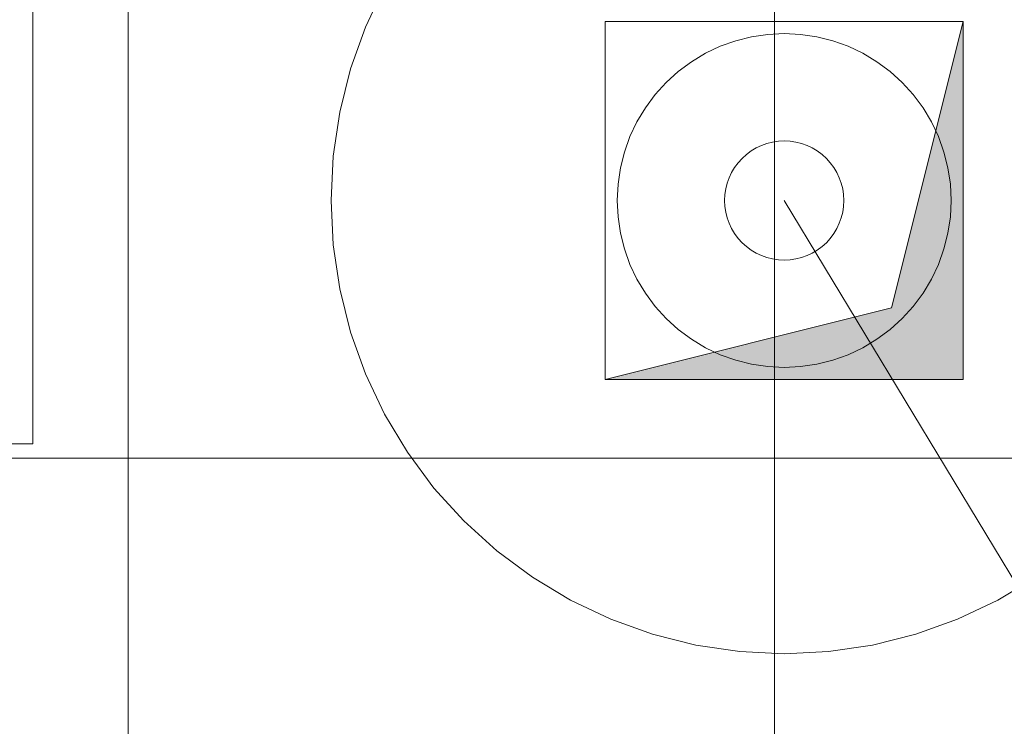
# Model space of a CAD drawing. Extents: x -620 to 300, y 62 to 1112.
# Tile 25 of 200: x -457.09 to -448.83, y 370.3 to 376.23. Entities that reach past the tile are written whole.
import ezdxf
from ezdxf.lldxf.tags import DXFTag

# ---------------------------------------------------------------- set-up
doc = ezdxf.new("R2010")
doc.units = 0
doc.layers.get('0').update_dxf_attribs({"lineweight": 13})
for name, color, linetype, lineweight, true_color in [('30 -35 Decken- 11 Bodendurchbruch', 7, 'Continuous', 15, 0x599559), ('60- 61 allgemeine Ausstattung- 4 Terrassen', 9, 'Continuous', 9, 0x808080), ('70 -72 Beschriftung- 1 Beschriftung allgemein', 7, 'Continuous', 9, 0xff6633)]:
    doc.layers.add(name, color=color, linetype=linetype, lineweight=lineweight, true_color=true_color)
doc.layers.add('70 -71 Achsen- 1 Gebäudeachsen', color=7, linetype='STRICHPUNKT2-A06CPVM0L0', lineweight=18)
tags = doc.linetypes.add('grob-A06CPVLVL0', pattern=[14, 3, -8, 3]).pattern_tags.tags
tags[8:9] = [DXFTag(74, 4), DXFTag(75, 0), DXFTag(340, '0'), DXFTag(46, 0.0), DXFTag(50, 0.0), DXFTag(44, 0.0), DXFTag(45, 0.0)]
tags[6:7] = [DXFTag(74, 4), DXFTag(75, 0), DXFTag(340, '0'), DXFTag(46, 0.0), DXFTag(50, 0.0), DXFTag(44, 0.0), DXFTag(45, 0.0)]
tags[4:5] = [DXFTag(74, 4), DXFTag(75, 0), DXFTag(340, '0'), DXFTag(46, 0.0), DXFTag(50, 0.0), DXFTag(44, 0.0), DXFTag(45, 0.0)]
tags = doc.linetypes.add('STRICHPUNKT2-A06CPVM0L0', pattern=[12.7, 6.35, -3.175, 0, -3.175]).pattern_tags.tags
tags[10:11] = [DXFTag(74, 4), DXFTag(75, 0), DXFTag(340, '0'), DXFTag(46, 0.0), DXFTag(50, 0.0), DXFTag(44, 0.0), DXFTag(45, 0.0)]
tags[8:9] = [DXFTag(74, 4), DXFTag(75, 0), DXFTag(340, '0'), DXFTag(46, 0.0), DXFTag(50, 0.0), DXFTag(44, 0.0), DXFTag(45, 0.0)]
tags[6:7] = [DXFTag(74, 4), DXFTag(75, 0), DXFTag(340, '0'), DXFTag(46, 0.0), DXFTag(50, 0.0), DXFTag(44, 0.0), DXFTag(45, 0.0)]
tags[4:5] = [DXFTag(74, 4), DXFTag(75, 0), DXFTag(340, '0'), DXFTag(46, 0.0), DXFTag(50, 0.0), DXFTag(44, 0.0), DXFTag(45, 0.0)]

# ---------------------------------------------------------------- blocks, each defined once
blk = doc.blocks.new('Referenz-A06CPVM1L0')
at = {"layer": '30 -35 Decken- 11 Bodendurchbruch', "color": 0, "linetype": 'Continuous', "ltscale": 0.15}
for p, q in [((-452.1763, 373.2136), (-452.1763, 376.2136)), ((-452.1763, 376.2136), (-449.1763, 376.2136)), ((-449.1763, 376.2136), (-449.7763, 373.8136)), ((-449.1763, 373.2136), (-449.1763, 376.2136)), ((-449.7763, 373.8136), (-452.1763, 373.2136)), ((-452.1763, 373.2136), (-449.1763, 373.2136))]:
    blk.add_line(p, q, dxfattribs=at)
blk.add_solid([(-452.1763, 373.2136), (-449.7763, 373.8136), (-449.1763, 373.2136), (-449.1763, 376.2136)], dxfattribs=at)
at = {"layer": '60- 61 allgemeine Ausstattung- 4 Terrassen', "color": 0}
for p, q in [((-456.9763, 376.8134), (-456.9763, 372.6734)), ((-450.7563, 214.0136), (-450.7563, 376.8134)), ((-456.9763, 372.6734), (-461.7763, 372.6734)), ((-461.7763, 372.5545), (-354.7263, 372.5545))]:
    blk.add_line(p, q, dxfattribs=at)
at = {"layer": '70 -71 Achsen- 1 Gebäudeachsen', "color": 0, "linetype": 'STRICHPUNKT2-A06CPVM0L0', "ltscale": 0.18}
blk.add_line((-456.1763, 1084.5536), (-456.1763, 85.1136), dxfattribs=at)
at = {"layer": '70 -72 Beschriftung- 1 Beschriftung allgemein', "color": 0, "linetype": 'grob-A06CPVLVL0', "ltscale": 0.13}
for p, q in [((-454.187, 376.1678), (-454.0276, 376.5049)), ((-454.3127, 375.8167), (-454.187, 376.1678)), ((-454.4033, 375.455), (-454.3127, 375.8167)), ((-454.458, 375.0861), (-454.4033, 375.455)), ((-454.4763, 374.7136), (-454.458, 375.0861)), ((-454.458, 374.3412), (-454.4763, 374.7136)), ((-454.4033, 373.9723), (-454.458, 374.3412)), ((-454.3127, 373.6105), (-454.4033, 373.9723)), ((-454.187, 373.2594), (-454.3127, 373.6105)), ((-454.0276, 372.9223), (-454.187, 373.2594)), ((-453.8359, 372.6025), (-454.0276, 372.9223)), ((-453.6137, 372.3029), (-453.8359, 372.6025)), ((-453.3633, 372.0266), (-453.6137, 372.3029)), ((-453.087, 371.7762), (-453.3633, 372.0266)), ((-452.7875, 371.554), (-453.087, 371.7762)), ((-452.4676, 371.3623), (-452.7875, 371.554)), ((-448.5651, 371.554), (-448.885, 371.3623)), ((-452.1305, 371.2029), (-452.4676, 371.3623)), ((-448.885, 371.3623), (-449.2221, 371.2029)), ((-451.7794, 371.0772), (-452.1305, 371.2029)), ((-449.2221, 371.2029), (-449.5732, 371.0772)), ((-451.4176, 370.9866), (-451.7794, 371.0772)), ((-449.5732, 371.0772), (-449.9349, 370.9866)), ((-451.0487, 370.9319), (-451.4176, 370.9866)), ((-449.9349, 370.9866), (-450.3038, 370.9319)), ((-450.6763, 370.9136), (-451.0487, 370.9319)), ((-450.3038, 370.9319), (-450.6763, 370.9136))]:
    blk.add_line(p, q, dxfattribs=at)
at = {"layer": '70 -72 Beschriftung- 1 Beschriftung allgemein', "color": 0, "linetype": 'Continuous', "ltscale": 0.13}
for p, q in [((-451.0827, 376.0533), (-450.9494, 376.0867)), ((-450.9494, 376.0867), (-450.8135, 376.1069)), ((-450.8135, 376.1069), (-450.6763, 376.1136)), ((-450.6763, 376.1136), (-450.5391, 376.1069)), ((-450.5391, 376.1069), (-450.4032, 376.0867)), ((-450.4032, 376.0867), (-450.2699, 376.0533)), ((-451.3362, 375.9483), (-451.212, 376.0071)), ((-451.212, 376.0071), (-451.0827, 376.0533)), ((-450.2699, 376.0533), (-450.1405, 376.0071)), ((-450.1405, 376.0071), (-450.0163, 375.9483)), ((-451.4541, 375.8777), (-451.3362, 375.9483)), ((-450.0163, 375.9483), (-449.8985, 375.8777)), ((-451.5644, 375.7958), (-451.4541, 375.8777)), ((-449.8985, 375.8777), (-449.7881, 375.7958)), ((-451.6662, 375.7036), (-451.5644, 375.7958)), ((-449.7881, 375.7958), (-449.6863, 375.7036)), ((-451.7585, 375.6018), (-451.6662, 375.7036)), ((-449.6863, 375.7036), (-449.5941, 375.6018)), ((-451.8403, 375.4914), (-451.7585, 375.6018)), ((-449.5941, 375.6018), (-449.5122, 375.4914)), ((-451.911, 375.3736), (-451.8403, 375.4914)), ((-449.5122, 375.4914), (-449.4416, 375.3736)), ((-451.9697, 375.2494), (-451.911, 375.3736)), ((-449.4416, 375.3736), (-449.3829, 375.2494)), ((-452.016, 375.12), (-451.9697, 375.2494)), ((-450.912, 375.1546), (-450.8676, 375.1756)), ((-450.8676, 375.1756), (-450.8214, 375.1921)), ((-450.8214, 375.1921), (-450.7738, 375.204)), ((-450.7738, 375.204), (-450.7253, 375.2112)), ((-450.7253, 375.2112), (-450.6763, 375.2136)), ((-450.6763, 375.2136), (-450.6273, 375.2112)), ((-450.6273, 375.2112), (-450.5787, 375.204)), ((-450.5787, 375.204), (-450.5311, 375.1921)), ((-450.5311, 375.1921), (-450.4849, 375.1756)), ((-450.4849, 375.1756), (-450.4406, 375.1546)), ((-449.3829, 375.2494), (-449.3366, 375.12)), ((-452.0494, 374.9867), (-452.016, 375.12)), ((-451.0298, 375.0672), (-450.9935, 375.1001)), ((-450.9935, 375.1001), (-450.9541, 375.1294)), ((-450.9541, 375.1294), (-450.912, 375.1546)), ((-450.4406, 375.1546), (-450.3985, 375.1294)), ((-450.3985, 375.1294), (-450.3591, 375.1001)), ((-450.3591, 375.1001), (-450.3227, 375.0672)), ((-449.3366, 375.12), (-449.3032, 374.9867)), ((-451.092, 374.9914), (-451.0628, 375.0308)), ((-451.0628, 375.0308), (-451.0298, 375.0672)), ((-450.3227, 375.0672), (-450.2898, 375.0308)), ((-450.2898, 375.0308), (-450.2605, 374.9914)), ((-452.0695, 374.8508), (-452.0494, 374.9867)), ((-451.1382, 374.905), (-451.1172, 374.9493)), ((-451.1172, 374.9493), (-451.092, 374.9914)), ((-450.2605, 374.9914), (-450.2353, 374.9493)), ((-450.2353, 374.9493), (-450.2143, 374.905)), ((-449.3032, 374.9867), (-449.283, 374.8508)), ((-452.0763, 374.7136), (-452.0695, 374.8508)), ((-451.1667, 374.8112), (-451.1548, 374.8588)), ((-451.1548, 374.8588), (-451.1382, 374.905)), ((-450.2143, 374.905), (-450.1978, 374.8588)), ((-450.1978, 374.8588), (-450.1859, 374.8112)), ((-449.283, 374.8508), (-449.2763, 374.7136)), ((-451.1763, 374.7136), (-451.1739, 374.7626)), ((-451.1739, 374.7626), (-451.1667, 374.8112)), ((-450.1859, 374.8112), (-450.1787, 374.7626)), ((-450.1787, 374.7626), (-450.1763, 374.7136)), ((-452.0695, 374.5764), (-452.0763, 374.7136)), ((-451.1739, 374.6646), (-451.1763, 374.7136)), ((-450.6763, 374.7136), (-444.558, 364.5954)), ((-450.1763, 374.7136), (-450.1787, 374.6646)), ((-449.2763, 374.7136), (-449.283, 374.5764)), ((-451.1667, 374.6161), (-451.1739, 374.6646)), ((-451.1548, 374.5685), (-451.1667, 374.6161)), ((-450.1859, 374.6161), (-450.1978, 374.5685)), ((-450.1787, 374.6646), (-450.1859, 374.6161)), ((-452.0494, 374.4405), (-452.0695, 374.5764)), ((-451.1382, 374.5223), (-451.1548, 374.5685)), ((-451.1172, 374.4779), (-451.1382, 374.5223)), ((-450.2143, 374.5223), (-450.2353, 374.4779)), ((-450.1978, 374.5685), (-450.2143, 374.5223)), ((-449.283, 374.5764), (-449.3032, 374.4405)), ((-452.016, 374.3072), (-452.0494, 374.4405)), ((-451.092, 374.4358), (-451.1172, 374.4779)), ((-451.0628, 374.3964), (-451.092, 374.4358)), ((-450.2605, 374.4358), (-450.2898, 374.3964)), ((-450.2353, 374.4779), (-450.2605, 374.4358)), ((-449.3032, 374.4405), (-449.3366, 374.3072)), ((-451.0298, 374.3601), (-451.0628, 374.3964)), ((-450.9935, 374.3271), (-451.0298, 374.3601)), ((-450.3227, 374.3601), (-450.3591, 374.3271)), ((-450.2898, 374.3964), (-450.3227, 374.3601)), ((-451.9697, 374.1779), (-452.016, 374.3072)), ((-450.9541, 374.2979), (-450.9935, 374.3271)), ((-450.912, 374.2727), (-450.9541, 374.2979)), ((-450.8676, 374.2517), (-450.912, 374.2727)), ((-450.4406, 374.2727), (-450.4849, 374.2517)), ((-450.3985, 374.2979), (-450.4406, 374.2727)), ((-450.3591, 374.3271), (-450.3985, 374.2979)), ((-449.3366, 374.3072), (-449.3829, 374.1779)), ((-450.8214, 374.2352), (-450.8676, 374.2517)), ((-450.7738, 374.2232), (-450.8214, 374.2352)), ((-450.7253, 374.216), (-450.7738, 374.2232)), ((-450.6763, 374.2136), (-450.7253, 374.216)), ((-450.6273, 374.216), (-450.6763, 374.2136)), ((-450.5787, 374.2232), (-450.6273, 374.216)), ((-450.5311, 374.2352), (-450.5787, 374.2232)), ((-450.4849, 374.2517), (-450.5311, 374.2352)), ((-451.911, 374.0537), (-451.9697, 374.1779)), ((-449.3829, 374.1779), (-449.4416, 374.0537)), ((-451.8403, 373.9358), (-451.911, 374.0537)), ((-449.4416, 374.0537), (-449.5122, 373.9358)), ((-451.7585, 373.8255), (-451.8403, 373.9358)), ((-449.5122, 373.9358), (-449.5941, 373.8255)), ((-451.6662, 373.7237), (-451.7585, 373.8255)), ((-449.5941, 373.8255), (-449.6863, 373.7237)), ((-451.5644, 373.6314), (-451.6662, 373.7237)), ((-449.6863, 373.7237), (-449.7881, 373.6314)), ((-451.4541, 373.5496), (-451.5644, 373.6314)), ((-449.7881, 373.6314), (-449.8985, 373.5496)), ((-451.3362, 373.4789), (-451.4541, 373.5496)), ((-449.8985, 373.5496), (-450.0163, 373.4789)), ((-451.212, 373.4202), (-451.3362, 373.4789)), ((-450.0163, 373.4789), (-450.1405, 373.4202)), ((-451.0827, 373.3739), (-451.212, 373.4202)), ((-450.9494, 373.3405), (-451.0827, 373.3739)), ((-450.2699, 373.3739), (-450.4032, 373.3405)), ((-450.1405, 373.4202), (-450.2699, 373.3739)), ((-450.8135, 373.3204), (-450.9494, 373.3405)), ((-450.6763, 373.3136), (-450.8135, 373.3204)), ((-450.5391, 373.3204), (-450.6763, 373.3136)), ((-450.4032, 373.3405), (-450.5391, 373.3204))]:
    blk.add_line(p, q, dxfattribs=at)

msp = doc.modelspace()

# ---------------------------------------------------------------- block references
at = {"color": 8, "lineweight": 13, "ltscale": 0.13, "true_color": 0x808080}
msp.add_blockref('Referenz-A06CPVM1L0', (0, 0), dxfattribs=at)

doc.saveas('drawing.dxf')
